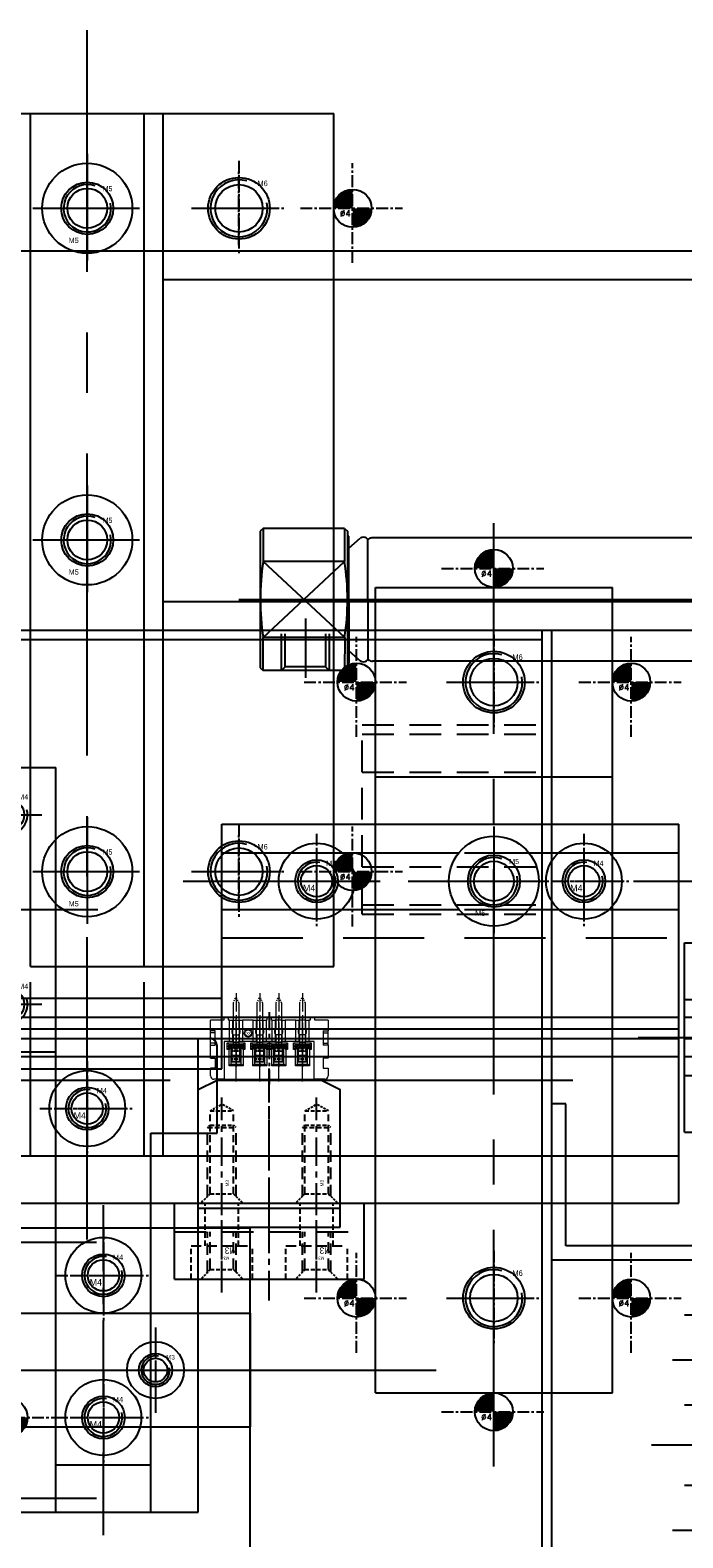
# Model space of a CAD drawing. Header units: millimetres. Extents: x -1657 to 8845, y -11980 to 3013.
# Tile 144 of 256: x 527 to 596, y 587 to 746. Entities that reach past the tile are written whole.
import ezdxf

# ---------------------------------------------------------------- set-up
doc = ezdxf.new("R2010")
doc.units = ezdxf.units.MM
for name, pattern in [('CENTER', [2, 1.25, -0.25, 0.25, -0.25]), ('DASHED', [0.75, 0.5, -0.25]), ('DASHED2', [0.375, 0.25, -0.125])]:
    doc.linetypes.add(name, pattern=pattern)
for name, color, linetype in [('01', 6, 'Continuous'), ('图层106', 160, 'Continuous'), ('图层13', 17, 'Continuous'), ('图层138', 141, 'Continuous'), ('图层167', 7, 'Continuous'), ('图层174', 24, 'Continuous'), ('图层71', 162, 'Continuous'), ('图层80', 21, 'Continuous'), ('图层81', 210, 'Continuous'), ('图层82', 193, 'Continuous'), ('图层83', 63, 'Continuous'), ('图层84', 134, 'Continuous'), ('图层85', 230, 'Continuous'), ('图层86', 101, 'Continuous'), ('图层87', 241, 'Continuous'), ('图层98', 70, 'Continuous'), ('推料气缸', 251, 'Continuous'), ('方管2', 2, 'Continuous'), ('旋转气缸', 252, 'Continuous'), ('裁切线轨', 252, 'Continuous')]:
    doc.layers.add(name, color=color, linetype=linetype)
doc.styles.add('SIMPLEX', font='SIMPLEX')

# ---------------------------------------------------------------- blocks, each defined once
blk = doc.blocks.new('5C')
at = {"color": 1, "linetype": 'CENTER'}
for p, q in [((0, 4.5), (0, -4.5)), ((-4.5, 0), (4.5, 0))]:
    blk.add_line(p, q, dxfattribs=at)
blk.add_circle((0, 0), 2.1)
at = {"color": 2, "linetype": 'Continuous'}
blk.add_arc((0, 0), 2.5, 70.7735, 12.493, dxfattribs=at)
blk.add_text('M5', height=0.54).set_placement((1.62, 1.8))
blk = doc.blocks.new('4A')
at = {"color": 1, "linetype": 'CENTER'}
for p, q in [((0, 5), (0, -5)), ((-5, 0), (5, 0))]:
    blk.add_line(p, q, dxfattribs=at)
for radius in [4, 2.25]:
    blk.add_circle((0, 0), radius)
blk.add_text('M4', height=0.697).set_placement((-1.44, -1.08))
blk = doc.blocks.new('4C')
at = {"color": 1, "linetype": 'CENTER', "ltscale": 1.3982}
for p, q in [((0, 3.5), (0, -3.5)), ((-3.5, 0), (3.5, 0))]:
    blk.add_line(p, q, dxfattribs=at)
blk.add_circle((0, 0), 1.65)
at = {"color": 2, "linetype": 'Continuous'}
blk.add_arc((0, 0), 2, 80.7475, 15.0508, dxfattribs=at)
blk.add_text('M4', height=0.558).set_placement((1.01, 1.61))
blk = doc.blocks.new('5A')
at = {"color": 1, "linetype": 'CENTER'}
for p, q in [((0, 5.75), (0, -5.75)), ((-5.75, 0), (5.75, 0))]:
    blk.add_line(p, q, dxfattribs=at)
for radius in [4.75, 2.75]:
    blk.add_circle((0, 0), radius)
blk.add_text('M5', height=0.56).set_placement((-1.97, -3.66))
blk = doc.blocks.new('A7B7')
at = {"color": 1, "lineweight": 9, "ltscale": 0.03}
for p, q in [((0, 0), (0, -6.72)), ((2.5, 0), (2.5, -6.72)), ((4.5, 0), (4.5, -6.72)), ((7, 0), (7, -6.72))]:
    blk.add_line(p, q, dxfattribs=at)
at = {"color": 1, "linetype": 'CENTER', "ltscale": 1.5196}
blk.add_line((3.5, -7.32), (3.5, 0.27), dxfattribs=at)
at = {"color": 7, "linetype": 'Continuous', "lineweight": 15}
for p, q in [((-2.7, -1.43), (-2.7, -0.6)), ((-2.2, -1.43), (-2.7, -1.43)), ((-2.35, -0.25), (-1.25, -0.25)), ((-2.2, -2.48), (-2.2, -1.43)), ((8.25, -0.25), (-1.25, -0.25)), ((-1.25, -0.25), (-1.25, -4.25)), ((8.25, -0.25), (9.35, -0.25)), ((8.25, -4.25), (8.25, -0.25)), ((9.2, -2.48), (9.2, -1.43)), ((9.2, -1.43), (9.7, -1.43)), ((9.7, -0.6), (9.7, -1.43)), ((-2.7, -3.85), (-2.7, -2.48)), ((-2.7, -2.48), (-2.2, -2.48)), ((-0.74, -1.66), (-0.54, -1.86)), ((-0.74, -3.39), (-0.74, -1.66)), ((-0.74, -1.66), (0.74, -1.66)), ((-0.54, -1.86), (-0.54, -3.59)), ((0.54, -1.86), (-0.54, -1.86)), ((-0.54, -2.76), (0.54, -2.76)), ((0.74, -1.66), (0.54, -1.86)), ((0.54, -3.59), (0.54, -1.86)), ((0.74, -1.66), (0.74, -3.39)), ((1.76, -1.66), (1.96, -1.86)), ((1.76, -3.39), (1.76, -1.66)), ((1.76, -1.66), (3.24, -1.66)), ((1.96, -1.86), (1.96, -3.59)), ((3.04, -1.86), (1.96, -1.86)), ((1.96, -2.76), (3.04, -2.76)), ((3.24, -1.66), (3.04, -1.86)), ((3.04, -3.59), (3.04, -1.86)), ((3.24, -1.66), (3.24, -3.39)), ((3.76, -1.66), (3.96, -1.86)), ((3.76, -3.39), (3.76, -1.66)), ((3.76, -1.66), (5.24, -1.66)), ((3.96, -1.86), (3.96, -3.59)), ((5.04, -1.86), (3.96, -1.86)), ((3.96, -2.76), (5.04, -2.76)), ((5.24, -1.66), (5.04, -1.86)), ((5.04, -3.59), (5.04, -1.86)), ((5.24, -1.66), (5.24, -3.39)), ((6.26, -1.66), (6.46, -1.86)), ((6.26, -3.39), (6.26, -1.66)), ((6.26, -1.66), (7.74, -1.66)), ((6.46, -1.86), (6.46, -3.59)), ((7.54, -1.86), (6.46, -1.86)), ((6.46, -2.76), (7.54, -2.76)), ((7.74, -1.66), (7.54, -1.86)), ((7.54, -3.59), (7.54, -1.86)), ((7.74, -1.66), (7.74, -3.39)), ((9.7, -2.48), (9.2, -2.48)), ((9.7, -2.48), (9.7, -3.85)), ((-2.7, -3.85), (-2.7, -4.05)), ((-2.7, -3.85), (-2.2, -3.85)), ((-2.7, -4.05), (-2.7, -5.15)), ((-2.2, -4.05), (-2.7, -4.05)), ((-2.2, -5.35), (-2.2, -3.85)), ((-1.25, -4.25), (-0.67, -4.25)), ((-0.74, -3.59), (-0.94, -3.39)), ((-0.94, -4.08), (-0.94, -3.39)), ((-0.94, -3.39), (-0.74, -3.39)), ((-0.74, -3.88), (-0.94, -4.08)), ((0.94, -4.08), (-0.94, -4.08)), ((-0.74, -3.39), (-0.54, -3.59)), ((-0.74, -3.59), (-0.74, -3.88)), ((-0.54, -3.59), (-0.74, -3.59)), ((-0.74, -3.88), (0.74, -3.88)), ((-0.67, -4.25), (-0.37, -4.25)), ((-0.67, -6.5), (-0.67, -4.25)), ((0.54, -3.21), (-0.54, -3.21)), ((-0.54, -3.88), (-0.54, -3.59)), ((-0.37, -4.25), (-0.37, -6.5)), ((0.38, -4.25), (0.68, -4.25)), ((0.38, -6.5), (0.38, -4.25)), ((0.74, -3.39), (0.54, -3.59)), ((0.54, -3.59), (0.54, -3.88)), ((0.74, -3.59), (0.54, -3.59)), ((0.68, -4.25), (1.83, -4.25)), ((0.68, -4.25), (0.68, -6.5)), ((0.74, -3.59), (0.94, -3.39)), ((0.74, -3.39), (0.94, -3.39)), ((0.74, -3.88), (0.74, -3.59)), ((0.74, -3.88), (0.94, -4.08)), ((0.94, -3.39), (0.94, -4.08)), ((1.76, -3.59), (1.56, -3.39)), ((1.56, -4.08), (1.56, -3.39)), ((1.56, -3.39), (1.76, -3.39)), ((1.76, -3.88), (1.56, -4.08)), ((3.44, -4.08), (1.56, -4.08)), ((1.76, -3.39), (1.96, -3.59)), ((1.76, -3.59), (1.76, -3.88)), ((1.96, -3.59), (1.76, -3.59)), ((1.76, -3.88), (3.24, -3.88)), ((1.83, -4.25), (2.13, -4.25)), ((1.83, -6.5), (1.83, -4.25)), ((3.04, -3.21), (1.96, -3.21)), ((1.96, -3.88), (1.96, -3.59)), ((2.13, -4.25), (2.13, -6.5)), ((2.88, -4.25), (3.18, -4.25)), ((2.88, -6.5), (2.88, -4.25)), ((3.24, -3.39), (3.04, -3.59)), ((3.04, -3.59), (3.04, -3.88)), ((3.24, -3.59), (3.04, -3.59)), ((3.18, -4.25), (3.83, -4.25)), ((3.18, -4.25), (3.18, -6.5)), ((3.24, -3.59), (3.44, -3.39)), ((3.24, -3.39), (3.44, -3.39)), ((3.24, -3.88), (3.24, -3.59)), ((3.24, -3.88), (3.44, -4.08)), ((3.44, -3.39), (3.44, -4.08)), ((3.76, -3.59), (3.56, -3.39)), ((3.56, -4.08), (3.56, -3.39)), ((3.56, -3.39), (3.76, -3.39)), ((3.76, -3.88), (3.56, -4.08)), ((5.44, -4.08), (3.56, -4.08)), ((3.76, -3.39), (3.96, -3.59)), ((3.76, -3.59), (3.76, -3.88)), ((3.96, -3.59), (3.76, -3.59)), ((3.76, -3.88), (5.24, -3.88)), ((3.83, -4.25), (4.13, -4.25)), ((3.83, -6.5), (3.83, -4.25)), ((3.96, -3.21), (5.04, -3.21)), ((3.96, -3.59), (3.96, -3.88)), ((4.13, -4.25), (4.13, -6.5)), ((4.88, -4.25), (5.18, -4.25)), ((4.88, -6.5), (4.88, -4.25)), ((5.24, -3.39), (5.04, -3.59)), ((5.04, -3.88), (5.04, -3.59)), ((5.24, -3.59), (5.04, -3.59)), ((5.18, -4.25), (6.33, -4.25)), ((5.18, -4.25), (5.18, -6.5)), ((5.24, -3.59), (5.44, -3.39)), ((5.24, -3.39), (5.44, -3.39)), ((5.24, -3.88), (5.24, -3.59)), ((5.24, -3.88), (5.44, -4.08)), ((5.44, -3.39), (5.44, -4.08)), ((6.26, -3.59), (6.06, -3.39)), ((6.06, -4.08), (6.06, -3.39)), ((6.06, -3.39), (6.26, -3.39)), ((6.26, -3.88), (6.06, -4.08)), ((7.94, -4.08), (6.06, -4.08)), ((6.26, -3.39), (6.46, -3.59)), ((6.26, -3.59), (6.26, -3.88)), ((6.46, -3.59), (6.26, -3.59)), ((6.26, -3.88), (7.74, -3.88)), ((6.33, -4.25), (6.63, -4.25)), ((6.33, -6.5), (6.33, -4.25)), ((6.46, -3.21), (7.54, -3.21)), ((6.46, -3.59), (6.46, -3.88)), ((6.63, -4.25), (6.63, -6.5)), ((7.38, -4.25), (7.68, -4.25)), ((7.38, -6.5), (7.38, -4.25)), ((7.74, -3.39), (7.54, -3.59)), ((7.54, -3.88), (7.54, -3.59)), ((7.74, -3.59), (7.54, -3.59)), ((7.68, -4.25), (8.25, -4.25)), ((7.68, -4.25), (7.68, -6.5)), ((7.74, -3.59), (7.94, -3.39)), ((7.74, -3.39), (7.94, -3.39)), ((7.74, -3.88), (7.74, -3.59)), ((7.74, -3.88), (7.94, -4.08)), ((7.94, -3.39), (7.94, -4.08)), ((9.2, -3.85), (9.2, -5.35)), ((9.7, -3.85), (9.2, -3.85)), ((9.2, -4.05), (9.7, -4.05)), ((9.7, -3.85), (9.7, -4.05)), ((9.7, -4.05), (9.7, -5.15)), ((-2.7, -5.15), (-2.7, -5.35)), ((-2.2, -5.15), (-2.7, -5.15)), ((-2.2, -5.35), (-2.7, -5.35)), ((-2.7, -6.5), (-2.7, -5.35)), ((-0.37, -4.95), (0.38, -4.95)), ((2.13, -4.95), (2.88, -4.95)), ((4.88, -4.95), (4.13, -4.95)), ((7.38, -4.95), (6.63, -4.95)), ((9.2, -5.15), (9.7, -5.15)), ((9.2, -5.35), (9.7, -5.35)), ((9.7, -5.15), (9.7, -5.35)), ((9.7, -5.35), (9.7, -6.5)), ((-2.7, -6.5), (-1.3, -6.5)), ((-1.3, -6.5), (-1.3, -6.8)), ((-0.8, -6.8), (-1.3, -6.8)), ((-0.8, -6.5), (-0.67, -6.5)), ((-0.8, -6.8), (-0.8, -6.5)), ((-0.37, -6.5), (-0.67, -6.5)), ((-0.37, -6.5), (0.38, -6.5)), ((0.68, -6.5), (0.38, -6.5)), ((0.68, -6.5), (1.83, -6.5)), ((2.13, -6.5), (1.83, -6.5)), ((2.13, -6.5), (2.88, -6.5)), ((3.18, -6.5), (2.88, -6.5)), ((3.18, -6.5), (3.25, -6.5)), ((3.25, -6.5), (3.25, -6.8)), ((3.75, -6.8), (3.25, -6.8)), ((3.75, -6.5), (3.83, -6.5)), ((3.75, -6.8), (3.75, -6.5)), ((4.13, -6.5), (3.83, -6.5)), ((4.88, -6.5), (4.13, -6.5)), ((5.18, -6.5), (4.88, -6.5)), ((5.18, -6.5), (6.33, -6.5)), ((6.63, -6.5), (6.33, -6.5)), ((7.38, -6.5), (6.63, -6.5)), ((7.68, -6.5), (7.38, -6.5)), ((7.68, -6.5), (7.8, -6.5)), ((7.8, -6.5), (7.8, -6.8)), ((8.3, -6.8), (7.8, -6.8)), ((8.3, -6.8), (8.3, -6.5)), ((8.3, -6.5), (9.7, -6.5))]:
    blk.add_line(p, q, dxfattribs=at)
at = {"color": 1, "linetype": 'CENTER', "lineweight": 15, "ltscale": 0.34336}
for p, q in [((-0.86, -3.74), (0.86, -3.74)), ((1.64, -3.74), (3.36, -3.74)), ((3.64, -3.74), (5.36, -3.74)), ((6.14, -3.74), (7.86, -3.74))]:
    blk.add_line(p, q, dxfattribs=at)
at = {"color": 7, "linetype": 'Continuous'}
blk.add_circle((5.73, -5.11), 0.388, dxfattribs=at)
at = {"color": 7, "linetype": 'Continuous', "lineweight": 15}
for centre, start, end in [((-2.35, -0.6), 90, 180), ((9.35, -0.6), 0, 90)]:
    blk.add_arc(centre, 0.35, start, end, dxfattribs=at)
at = {"color": 7, "linetype": 'Continuous', "insert": (5.46, -4.9), "char_height": 0.33, "width": 1.0371, "attachment_point": 1}
blk.add_mtext('xx', dxfattribs=at)
blk = doc.blocks.new('19184')
at = {"layer": '01', "linetype": 'DASHED2', "lineweight": 9, "ltscale": 0.5}
for p, q in [((0.35, 6.71), (0.15, 6.21)), ((0.35, 6.71), (0.55, 6.71)), ((0.75, 6.21), (0.55, 6.71)), ((2.85, 6.71), (2.65, 6.21)), ((2.85, 6.71), (3.05, 6.71)), ((3.25, 6.21), (3.05, 6.71)), ((4.85, 6.71), (4.65, 6.21)), ((4.85, 6.71), (5.05, 6.71)), ((5.25, 6.21), (5.05, 6.71)), ((7.35, 6.71), (7.15, 6.21)), ((7.35, 6.71), (7.55, 6.71)), ((7.75, 6.21), (7.55, 6.71))]:
    blk.add_line(p, q, dxfattribs=at)
at = {"layer": '01', "color": 1, "linetype": 'CENTER', "lineweight": 9, "ltscale": 1.555632}
for p, q in [((0.45, 7.24), (0.45, -0.54)), ((2.95, 7.24), (2.95, -0.54)), ((4.95, 7.24), (4.95, -0.54)), ((7.45, 7.24), (7.45, -0.54))]:
    blk.add_line(p, q, dxfattribs=at)
at = {"layer": '01', "linetype": 'Continuous', "lineweight": 15}
for p, q in [((0.15, 6.21), (0.15, 3.49)), ((0.75, 6.21), (0.75, 3.49)), ((2.65, 6.21), (2.65, 3.49)), ((3.25, 6.21), (3.25, 3.49)), ((4.65, 6.21), (4.65, 3.49)), ((5.25, 6.21), (5.25, 3.49)), ((7.15, 6.21), (7.15, 3.49)), ((7.75, 6.21), (7.75, 3.49)), ((0.15, 2.82), (0.15, 1.5)), ((0.75, 2.82), (0.75, 1.5)), ((2.65, 2.82), (2.65, 1.5)), ((3.25, 2.82), (3.25, 1.5)), ((4.65, 2.82), (4.65, 1.5)), ((5.25, 2.82), (5.25, 1.5)), ((7.15, 2.82), (7.15, 1.5)), ((7.75, 2.82), (7.75, 1.5))]:
    blk.add_line(p, q, dxfattribs=at)
at = {"layer": '01', "color": 1, "linetype": 'CENTER', "ltscale": 0.35728}
for p, q in [((-0.44, 1.63), (1.35, 1.63)), ((2.06, 1.63), (3.85, 1.63)), ((4.06, 1.63), (5.85, 1.63)), ((6.56, 1.63), (8.35, 1.63))]:
    blk.add_line(p, q, dxfattribs=at)
at = {"layer": '01', "ltscale": 0.075}
for p, q in [((-0.32, 1.75), (-0.32, 1.5)), ((-0.32, 1.75), (1.22, 1.75)), ((-0.27, 1.75), (-0.27, 1.5)), ((1.17, 1.75), (1.17, 1.5)), ((1.22, 1.75), (1.22, 1.5)), ((2.18, 1.75), (2.18, 1.5)), ((2.18, 1.75), (3.72, 1.75)), ((2.23, 1.75), (2.23, 1.5)), ((3.67, 1.75), (3.67, 1.5)), ((3.72, 1.75), (3.72, 1.5)), ((4.18, 1.75), (4.18, 1.5)), ((4.18, 1.75), (5.72, 1.75)), ((4.23, 1.75), (4.23, 1.5)), ((5.67, 1.75), (5.67, 1.5)), ((5.72, 1.75), (5.72, 1.5)), ((6.68, 1.75), (6.68, 1.5)), ((6.68, 1.75), (8.22, 1.75)), ((6.73, 1.75), (6.73, 1.5)), ((8.17, 1.75), (8.17, 1.5)), ((8.22, 1.75), (8.22, 1.5)), ((-0.32, 1.5), (1.22, 1.5)), ((2.18, 1.5), (3.72, 1.5)), ((4.18, 1.5), (5.72, 1.5)), ((6.68, 1.5), (8.22, 1.5))]:
    blk.add_line(p, q, dxfattribs=at)
at = {"layer": '01'}
for p, q in [((0.75, 2.04), (0.15, 2.04)), ((3.25, 2.04), (2.65, 2.04)), ((5.25, 2.04), (4.65, 2.04)), ((7.75, 2.04), (7.15, 2.04))]:
    blk.add_line(p, q, dxfattribs=at)
at = {"layer": '01', "ltscale": 0.625}
for p, q in [((0, 0), (0, 1.5)), ((0.9, 0), (0, 0)), ((0.9, 0), (0.9, 1.5)), ((2.5, 0), (2.5, 1.5)), ((3.4, 0), (2.5, 0)), ((3.4, 0), (3.4, 1.5)), ((4.5, 0), (4.5, 1.5)), ((5.4, 0), (4.5, 0)), ((5.4, 0), (5.4, 1.5)), ((7, 0), (7, 1.5)), ((7.9, 0), (7, 0)), ((7.9, 0), (7.9, 1.5))]:
    blk.add_line(p, q, dxfattribs=at)
at = {"layer": '01', "color": 4, "linetype": 'DASHED', "ltscale": 0.3}
for p, q in [((0.9, 1.36), (0, 1.36)), ((0.9, 1.11), (0, 1.11)), ((0.9, 0.25), (0, 0.25)), ((3.4, 1.36), (2.5, 1.36)), ((3.4, 1.11), (2.5, 1.11)), ((3.4, 0.25), (2.5, 0.25)), ((5.4, 1.36), (4.5, 1.36)), ((5.4, 1.11), (4.5, 1.11)), ((5.4, 0.25), (4.5, 0.25)), ((7.9, 1.36), (7, 1.36)), ((7.9, 1.11), (7, 1.11)), ((7.9, 0.25), (7, 0.25))]:
    blk.add_line(p, q, dxfattribs=at)
at = {"layer": '01', "linetype": 'Continuous', "lineweight": 15}
for centre, radius, start, end in [((0.15, 3.16), 0.15, 131.8103, 228.1897), ((-0.15, 3.49), 0.3, 311.8103, 0), ((1.05, 3.49), 0.3, 180, 228.1897), ((0.75, 3.16), 0.15, 311.8103, 48.1897), ((2.65, 3.16), 0.15, 131.8103, 228.1897), ((2.35, 3.49), 0.3, 311.8103, 0), ((3.55, 3.49), 0.3, 180, 228.1897), ((3.25, 3.16), 0.15, 311.8103, 48.1897), ((4.65, 3.16), 0.15, 131.8103, 228.1897), ((4.35, 3.49), 0.3, 311.8103, 0), ((5.55, 3.49), 0.3, 180, 228.1897), ((5.25, 3.16), 0.15, 311.8103, 48.1897), ((7.15, 3.16), 0.15, 131.8103, 228.1897), ((6.85, 3.49), 0.3, 311.8103, 0), ((8.05, 3.49), 0.3, 180, 228.1897), ((7.75, 3.16), 0.15, 311.8103, 48.1897), ((-0.15, 2.82), 0.3, 0, 48.1897), ((1.05, 2.82), 0.3, 131.8103, 180), ((2.35, 2.82), 0.3, 0, 48.1897), ((3.55, 2.82), 0.3, 131.8103, 180), ((4.35, 2.82), 0.3, 0, 48.1897), ((5.55, 2.82), 0.3, 131.8103, 180), ((6.85, 2.82), 0.3, 0, 48.1897), ((8.05, 2.82), 0.3, 131.8103, 180)]:
    blk.add_arc(centre, radius, start, end, dxfattribs=at)
blk = doc.blocks.new('193E5')
at = {"layer": '图层84', "color": 1, "linetype": 'CENTER', "ltscale": 2.55}
blk.add_line((-1.24, -2.26), (-1.24, 5.22), dxfattribs=at)
at = {"layer": '图层84', "color": 4, "linetype": 'DASHED', "ltscale": 2.420833}
for p, q in [((-2.74, -0.26), (-2.74, 4)), ((0.26, -0.26), (0.26, 4))]:
    blk.add_line(p, q, dxfattribs=at)
at = {"layer": '图层84', "color": 4, "linetype": 'DASHED', "ltscale": 2.333333}
for p, q in [((-2.47, 0), (-2.47, 4)), ((0, 0), (0, 4))]:
    blk.add_line(p, q, dxfattribs=at)
at = {"layer": '图层84', "color": 4, "linetype": 'DASHED', "ltscale": 0.471405}
for p, q in [((-2.47, 0), (-3.47, -1)), ((0, 0), (1, -1))]:
    blk.add_line(p, q, dxfattribs=at)
at = {"layer": '图层84', "color": 4, "linetype": 'DASHED', "ltscale": 0.825}
blk.add_line((-2.47, 0), (0, 0), dxfattribs=at)
at = {"layer": '图层84'}
blk.add_text('M3', height=0.326, rotation=180, dxfattribs=at).set_placement((-0.43, 1.37))
blk = doc.blocks.new('193D0')
at = {"layer": '图层84', "color": 1, "linetype": 'CENTER', "ltscale": 2.329099}
blk.add_line((3.25, -4.91), (3.25, 6.12), dxfattribs=at)
at = {"layer": '图层84', "color": 4, "linetype": 'DASHED', "ltscale": 1.125}
for p, q in [((1.5, 0), (1.5, 4.5)), ((5, 0), (5, 4.5))]:
    blk.add_line(p, q, dxfattribs=at)
at = {"layer": '图层84', "color": 4, "linetype": 'DASHED', "ltscale": 2.166667}
blk.add_line((0, 0), (6.5, 0), dxfattribs=at)
at = {"layer": '图层84', "color": 4, "linetype": 'DASHED', "ltscale": 1.166667}
for p, q in [((0, -3.5), (0, 0)), ((6.5, -3.5), (6.5, 0))]:
    blk.add_line(p, q, dxfattribs=at)
at = {"layer": '图层84', "linetype": 'DASHED', "ltscale": 3}
blk.add_text('M3', height=0.686, rotation=180, dxfattribs=at).set_placement((4.83, -0.15))
blk = doc.blocks.new('3F')
at = {"color": 4, "linetype": 'DASHED', "ltscale": 0.471405}
for p, q in [((1, 1.24), (0, 2.24)), ((1, -1.24), (0, -2.24))]:
    blk.add_line(p, q, dxfattribs=at)
at = {"color": 1, "linetype": 'CENTER', "ltscale": 2.408031}
blk.add_line((-0.87, 0), (11.17, 0), dxfattribs=at)
at = {"color": 4, "linetype": 'DASHED', "ltscale": 2.420833}
for p, q in [((0.74, 1.5), (8, 1.5)), ((0.74, -1.5), (8, -1.5))]:
    blk.add_line(p, q, dxfattribs=at)
at = {"color": 4, "linetype": 'DASHED', "ltscale": 1.458333}
for p, q in [((1, 1.24), (9.75, 1.24)), ((1, -1.24), (9.75, -1.24))]:
    blk.add_line(p, q, dxfattribs=at)
at = {"color": 4, "linetype": 'DASHED', "ltscale": 0.825}
for p, q in [((1, 1.24), (1, -1.24)), ((8.26, 1.24), (8.26, -1.24)), ((9.75, 1.24), (9.75, -1.24))]:
    blk.add_line(p, q, dxfattribs=at)
at = {"color": 4, "linetype": 'DASHED', "ltscale": 0.123744}
for p, q in [((8, 1.5), (8.26, 1.24)), ((8, -1.5), (8.26, -1.24))]:
    blk.add_line(p, q, dxfattribs=at)
at = {"color": 4, "linetype": 'DASHED'}
blk.add_line((8, 1.5), (8, -1.5), dxfattribs=at)
at = {"color": 4, "linetype": 'DASHED', "ltscale": 0.476314}
for p in [(9.75, 1.24), (9.75, -1.24)]:
    blk.add_line(p, (10.46, 0), dxfattribs=at)
at = {"linetype": 'DASHED'}
blk.add_text('M3', height=0.346, dxfattribs=at).set_placement((1.79, -0.74))
blk = doc.blocks.new('3C')
at = {"color": 1, "linetype": 'CENTER'}
for p, q in [((0, 4.5), (0, -4.5)), ((-4.5, 0), (4.5, 0))]:
    blk.add_line(p, q, dxfattribs=at)
blk.add_circle((0, 0), 1.25)
at = {"color": 2, "linetype": 'Continuous'}
blk.add_arc((0, 0), 1.5, 77.2897, 8.5828, dxfattribs=at)
blk.add_text('M3', height=0.484).set_placement((1.11, 1.12))
blk = doc.blocks.new('1B1EE')
at = {"layer": '旋转气缸', "color": 1, "linetype": 'CENTER', "ltscale": 14.152}
blk.add_line((-47.88, 32.48), (22.88, 32.48), dxfattribs=at)
blk = doc.blocks.new('1B29F')
at = {"layer": '图层98', "color": 1, "linetype": 'CENTER', "ltscale": 3.2}
blk.add_line((-1.65, 2.38), (-1.65, -8.41), dxfattribs=at)
at = {"layer": '图层98', "color": 4, "linetype": 'DASHED', "ltscale": 0.471405}
for p, q in [((-3.3, 0), (-4.3, 1)), ((0, 0), (1, 1))]:
    blk.add_line(p, q, dxfattribs=at)
at = {"layer": '图层98', "color": 4, "linetype": 'DASHED', "ltscale": 3.783333}
for p, q in [((-3.65, 0.35), (-3.65, -6.86)), ((0.35, 0.35), (0.35, -6.86))]:
    blk.add_line(p, q, dxfattribs=at)
at = {"layer": '图层98', "color": 4, "linetype": 'DASHED', "ltscale": 1.1}
blk.add_line((0, 0), (-3.3, 0), dxfattribs=at)
at = {"layer": '图层98', "color": 4, "linetype": 'DASHED', "ltscale": 3.666667}
for p, q in [((-3.3, 0), (-3.3, -6.86)), ((0, 0), (0, -6.86))]:
    blk.add_line(p, q, dxfattribs=at)
at = {"layer": '图层98'}
blk.add_text('M4', height=0.814, dxfattribs=at).set_placement((-2.61, -3.02))
blk = doc.blocks.new('4E')
at = {"color": 1, "linetype": 'CENTER', "ltscale": 0.96}
for p, q in [((0, -2.4), (0, 2.4)), ((-2.4, 0), (2.4, 0))]:
    blk.add_line(p, q, dxfattribs=at)
at = {"color": 4, "linetype": 'DASHED', "ltscale": 3.454}
blk.add_circle((0, 0), 1.65, dxfattribs=at)
at = {"color": 4, "linetype": 'DASHED', "ltscale": 2.093333}
blk.add_arc((0, 0), 2, 90, 0, dxfattribs=at)
at = {"ltscale": 0.5}
blk.add_text('M4', height=0.873, dxfattribs=at).set_placement((1.51, 1.24))
blk = doc.blocks.new('1B178')
at = {"layer": '图层98', "color": 1, "linetype": 'CENTER', "ltscale": 3.2}
blk.add_line((2, -2.03), (2, 12.9), dxfattribs=at)
at = {"layer": '图层98', "color": 4, "linetype": 'DASHED', "ltscale": 3.783333}
for p, q in [((0, 0), (0, 11.35)), ((4, 0), (4, 11.35))]:
    blk.add_line(p, q, dxfattribs=at)
at = {"layer": '图层98', "color": 4, "linetype": 'DASHED', "ltscale": 3.666667}
for p, q in [((0.35, 0.35), (0.35, 11.35)), ((3.65, 0.35), (3.65, 11.35))]:
    blk.add_line(p, q, dxfattribs=at)
at = {"layer": '图层98', "color": 4, "linetype": 'DASHED', "ltscale": 0.471405}
for p, q in [((0.35, 0.35), (-0.65, -0.65)), ((3.65, 0.35), (4.65, -0.65))]:
    blk.add_line(p, q, dxfattribs=at)
at = {"layer": '图层98', "color": 4, "linetype": 'DASHED', "ltscale": 1.1}
blk.add_line((0.35, 0.35), (3.65, 0.35), dxfattribs=at)
at = {"layer": '图层98'}
blk.add_text('M4', height=0.814, rotation=180, dxfattribs=at).set_placement((2.96, 3.37))
blk = doc.blocks.new('1B3B0')
at = {"layer": '图层98', "ltscale": 1.375}
for p, q in [((0, 7.86), (20, 7.86)), ((0, -12.14), (0, 7.86)), ((20, -12.14), (20, 7.86)), ((0, 0), (20, 0)), ((0, -2.24), (20, -2.24)), ((0, -4.14), (20, -4.14)), ((0, -12.14), (20, -12.14))]:
    blk.add_line(p, q, dxfattribs=at)
at = {"layer": '图层98', "color": 4, "linetype": 'DASHED', "ltscale": 6.666667}
for p, q in [((0, 1.86), (20, 1.86)), ((0, -6.14), (20, -6.14))]:
    blk.add_line(p, q, dxfattribs=at)
at = {"layer": '图层98', "color": 1, "linetype": 'CENTER', "ltscale": 4.64}
blk.add_line((-1.6, -2.14), (21.6, -2.14), dxfattribs=at)
at = {"layer": '图层98', "ltscale": 1.375}
for name, p in [('1B178', (3, -3.49)), ('1B29F', (10.15, 6.86)), ('1B29F', (11.65, 6.86)), ('1B178', (13, -3.49))]:
    blk.add_blockref(name, p, dxfattribs=at)
at = {"layer": '图层98', "ltscale": 2}
blk.add_blockref('4E', (10, -2.14), dxfattribs=at)
blk = doc.blocks.new('1E880')
at = {"layer": '图层106', "color": 4, "linetype": 'DASHED', "ltscale": 3.166667}
for p, q in [((-5.5, 7.5), (0, 7.5)), ((0, 7.5), (0, -2)), ((0, 5.5), (14.5, 5.5)), ((0, 0), (14.5, 0)), ((-5.5, -2), (0, -2))]:
    blk.add_line(p, q, dxfattribs=at)
at = {"layer": '图层106', "color": 1, "linetype": 'CENTER', "ltscale": 3.238837}
blk.add_line((-6.76, 2.75), (16.11, 2.75), dxfattribs=at)
at = {"layer": '图层106', "ltscale": 3}
blk.add_text('M5', height=0.93, rotation=90, dxfattribs=at).set_placement((-1.25, 0.54))
blk = doc.blocks.new('1E888')
at = {"layer": '图层106', "color": 4, "linetype": 'DASHED', "ltscale": 3.166667}
for p, q in [((-5.5, 7.5), (0, 7.5)), ((0, 7.5), (0, -2)), ((0, 5.5), (14.5, 5.5)), ((0, 0), (14.5, 0)), ((-5.5, -2), (0, -2))]:
    blk.add_line(p, q, dxfattribs=at)
at = {"layer": '图层106', "color": 1, "linetype": 'CENTER', "ltscale": 3.238837}
blk.add_line((-6.76, 2.75), (16.11, 2.75), dxfattribs=at)
at = {"layer": '图层106', "ltscale": 3}
blk.add_text('M5', height=0.93, rotation=90, dxfattribs=at).set_placement((-1.25, 0.54))
blk = doc.blocks.new('21738')
at = {"layer": '推料气缸'}
for p, q in [((116.99, 16.2), (116.99, 22.48)), ((11.11, 20.7), (109.89, 20.7)), ((112.4, 14.2), (112.4, 20.9)), ((112.4, 20.9), (112.55, 20.9)), ((112.85, 21.7), (112.55, 21.4)), ((112.55, 14.2), (112.55, 21.4)), ((112.84, 18.2), (112.85, 21.7)), ((112.85, 21.7), (121.45, 21.7)), ((114.49, 21.7), (114.87, 21.32)), ((114.49, 17.83), (114.49, 21.7)), ((114.86, 17.83), (114.87, 21.32)), ((114.87, 21.32), (119.12, 21.32)), ((119.12, 21.32), (119.11, 17.83)), ((119.49, 21.7), (119.12, 21.32)), ((119.49, 21.7), (119.49, 17.83)), ((121.45, 21.7), (121.45, 18.2)), ((121.75, 21.4), (121.45, 21.7)), ((121.75, 7), (121.75, 21.4)), ((110.54, 20.66), (110.38, 20.53)), ((110.38, 20.53), (110.39, 7.87)), ((112.4, 19.62), (111.19, 20.66)), ((112.84, 18.2), (121.45, 10.2)), ((112.84, 18.2), (121.45, 18.2)), ((121.45, 18.2), (112.85, 10.2)), ((-33.13, 14.22), (124, 14.22)), ((112.4, 14.21), (112.4, 7.51)), ((112.55, 7), (112.55, 14.2)), ((112.85, 10.2), (121.45, 10.2)), ((112.85, 6.7), (112.85, 10.2)), ((121.45, 6.7), (121.45, 10.2)), ((112.4, 8.78), (111.19, 7.74)), ((11.03, 7.7), (109.97, 7.7)), ((110.54, 7.74), (110.39, 7.87)), ((112.4, 7.51), (112.55, 7.51)), ((112.85, 6.7), (112.55, 7)), ((112.85, 6.7), (121.45, 6.7)), ((121.45, 6.7), (121.75, 7))]:
    blk.add_line(p, q, dxfattribs=at)
for centre, radius, start, end in [((109.89, 19.9), 0.8, 51.8201, 90), ((110.86, 20.28), 0.5, 49.5908, 130), ((139.39, 14.22), 26.84, 171.4728, 188.6153), ((94.63, 14.2), 27.11, 351.5164, 8.4836), ((109.97, 8.3), 0.6, 270, 313.7697), ((110.86, 8.12), 0.5, 230, 310.4092)]:
    blk.add_arc(centre, radius, start, end, dxfattribs=at)
blk = doc.blocks.new('6C')
at = {"color": 1, "linetype": 'CENTER'}
for p, q in [((0, 5), (0, -5)), ((-5, 0), (5, 0))]:
    blk.add_line(p, q, dxfattribs=at)
blk.add_circle((0, 0), 2.5)
at = {"color": 2, "linetype": 'Continuous'}
blk.add_arc((0, 0), 3, 73.9359, 10.9553, dxfattribs=at)
blk.add_text('M6', height=0.586).set_placement((1.96, 2.34))
blk = doc.blocks.new('2A531')
at = {"layer": '方管2', "ltscale": 2.125}
for p, q in [((0, 3), (840, 3)), ((0, -37), (840, -37))]:
    blk.add_line(p, q, dxfattribs=at)
at = {"layer": '方管2', "color": 4, "linetype": 'DASHED', "ltscale": 280}
for p, q in [((0, 0), (840, 0)), ((0, -34), (840, -34))]:
    blk.add_line(p, q, dxfattribs=at)
blk = doc.blocks.new('2BE04')
at = {"layer": '图层138', "lineweight": -3, "ltscale": 1.125}
for p, q in [((0, 0), (250, 0)), ((249, -200), (249, 0)), ((250, -200), (250, 0)), ((1, -1), (249, -1)), ((251.5, -50), (250, -50)), ((251.5, -65), (251.5, -50)), ((275, -65), (251.5, -65)), ((273.5, -66.5), (250, -66.5))]:
    blk.add_line(p, q, dxfattribs=at)
at = {"layer": '图层138', "color": 4, "linetype": 'DASHED', "lineweight": -3, "ltscale": 6.666667}
for p, q in [((230, -30), (230, -10)), ((230, -10), (250, -10)), ((230, -11), (250, -11)), ((230, -15), (250, -15)), ((230, -25), (250, -25)), ((230, -29), (250, -29)), ((230, -30), (250, -30))]:
    blk.add_line(p, q, dxfattribs=at)
blk = doc.blocks.new('4w')
at = {"color": 1, "linetype": 'CENTER'}
for p, q in [((0, -5.77), (0, 4.77)), ((-5.52, 0), (5.27, 0))]:
    blk.add_line(p, q, dxfattribs=at)
at = {"const_width": 2}
for points in [[(0, 1, 0.414214), (-1, 0, 1)], [(0, -1, 0.414214), (1, 0, 1)]]:
    blk.add_lwpolyline(points, format="xyb", dxfattribs=at)
blk.add_circle((0, 0), 2)
at = {"style": 'SIMPLEX'}
blk.add_text('%%c4', height=0.667, dxfattribs=at).set_placement((-1.34, -0.88))
blk = doc.blocks.new('631E6')
at = {"layer": '裁切线轨', "ltscale": 1.55}
for p, q in [((0, 0), (95, 0)), ((95, 0), (95, -12)), ((0, -12), (95, -12))]:
    blk.add_line(p, q, dxfattribs=at)
at = {"layer": '裁切线轨', "color": 1, "linetype": 'CENTER', "ltscale": 1.6704}
for p, q in [((85, -1.82), (85, -10.18)), ((80.82, -6), (89.18, -6))]:
    blk.add_line(p, q, dxfattribs=at)
at = {"layer": '裁切线轨', "color": 1, "linetype": 'CENTER', "ltscale": 22.04}
blk.add_line((-7.6, -6), (102.6, -6), dxfattribs=at)
at = {"layer": '裁切线轨', "ltscale": 1.55}
for radius in [3, 1.75]:
    blk.add_circle((85, -6), radius, dxfattribs=at)

msp = doc.modelspace()

# ---------------------------------------------------------------- linework, layer by layer
at = {"layer": '图层106', "color": 1, "linetype": 'CENTER', "ltscale": 5.3824}
msp.add_line((593.0538, 596.4368), (619.9658, 596.4368), dxfattribs=at)
at = {"layer": '图层13', "ltscale": 1.375}
for p, q in [((547.7098, 643.5768), (547.7098, 661.9368)), ((547.7098, 661.9368), (595.9098, 661.9368)), ((595.9098, 626.9368), (595.9098, 661.9368)), ((547.7098, 658.9368), (572.7271, 658.9368)), ((580.0925, 658.9368), (595.9098, 658.9368)), ((547.7098, 652.9368), (572.7271, 652.9368)), ((580.0925, 652.9368), (595.9098, 652.9368)), ((525.2098, 643.5768), (547.7098, 643.5768)), ((258.9098, 641.5768), (595.9098, 641.5768)), ((258.9098, 640.3368), (595.9098, 640.3368)), ((258.9098, 639.3368), (595.9098, 639.3368)), ((258.9098, 637.4368), (595.9098, 637.4368)), ((258.9098, 626.9368), (595.9098, 626.9368))]:
    msp.add_line(p, q, dxfattribs=at)
at = {"layer": '图层13', "color": 1, "linetype": 'CENTER', "ltscale": 11.8784}
msp.add_line((543.6138, 655.9368), (600.0058, 655.9368), dxfattribs=at)
at = {"layer": '图层174', "ltscale": 1.125}
for p, q in [((475.2098, 667.9368), (530.2098, 667.9368)), ((530.2098, 637.9368), (530.2098, 667.9368)), ((475.2098, 637.9368), (530.2098, 637.9368))]:
    msp.add_line(p, q, dxfattribs=at)
at = {"layer": '图层174', "color": 1, "linetype": 'CENTER'}
for p, q in [((522.5098, 662.9368), (527.9098, 662.9368)), ((522.5098, 642.9368), (527.9098, 642.9368))]:
    msp.add_line(p, q, dxfattribs=at)
at = {"layer": '图层174', "color": 1, "linetype": 'CENTER', "ltscale": 12.76}
msp.add_line((470.8098, 652.9368), (534.6098, 652.9368), dxfattribs=at)
at = {"layer": '图层71', "color": 1, "linetype": 'CENTER', "ltscale": 25.52}
msp.add_line((533.5098, 618.1368), (533.5098, 745.7368), dxfattribs=at)
at = {"layer": '图层71', "ltscale": 2.125}
for p, q in [((411.5098, 736.9368), (541.5098, 736.9368)), ((541.5098, 626.9368), (541.5098, 736.9368)), ((411.5098, 626.9368), (541.5098, 626.9368))]:
    msp.add_line(p, q, dxfattribs=at)
at = {"layer": '图层71', "color": 4, "linetype": 'DASHED', "ltscale": 36.666667}
for p, q in [((527.5098, 626.9368), (527.5098, 736.9368)), ((539.5098, 626.9368), (539.5098, 736.9368))]:
    msp.add_line(p, q, dxfattribs=at)
at = {"layer": '图层80', "ltscale": 2.5}
for p, q in [((527.5098, 646.9368), (527.5098, 736.9368)), ((527.5098, 736.9368), (559.5098, 736.9368)), ((539.5098, 646.9368), (539.5098, 736.9368)), ((559.5098, 646.9368), (559.5098, 736.9368)), ((527.5098, 646.9368), (559.5098, 646.9368))]:
    msp.add_line(p, q, dxfattribs=at)
at = {"layer": '图层80', "color": 1, "linetype": 'CENTER'}
for p, q in [((549.5098, 723.0368), (549.5098, 730.8368)), ((545.6098, 726.9368), (553.4098, 726.9368)), ((549.5098, 653.0368), (549.5098, 660.8368)), ((545.6098, 656.9368), (553.4098, 656.9368))]:
    msp.add_line(p, q, dxfattribs=at)
at = {"layer": '图层80', "ltscale": 2.5}
for centre in [(549.5098, 726.9368), (549.5098, 656.9368)]:
    msp.add_circle(centre, 3.25, dxfattribs=at)
at = {"layer": '图层81', "color": 1, "linetype": 'CENTER', "ltscale": 19.024}
msp.add_line((576.4098, 595.3768), (576.4098, 693.4968), dxfattribs=at)
at = {"layer": '图层81', "ltscale": 1.625}
for p, q in [((563.9098, 601.9368), (563.9098, 686.9368)), ((563.9098, 686.9368), (588.9098, 686.9368)), ((588.9098, 601.9368), (588.9098, 686.9368)), ((563.9098, 666.9368), (588.9098, 666.9368)), ((563.9098, 661.9368), (588.9098, 661.9368)), ((563.9098, 626.9368), (588.9098, 626.9368)), ((563.9098, 621.9368), (588.9098, 621.9368)), ((563.9098, 601.9368), (588.9098, 601.9368))]:
    msp.add_line(p, q, dxfattribs=at)
at = {"layer": '图层81', "color": 1, "linetype": 'CENTER'}
for p, q in [((576.4098, 673.0368), (576.4098, 680.8368)), ((572.5098, 676.9368), (580.3098, 676.9368)), ((576.4098, 608.0368), (576.4098, 615.8368)), ((572.5098, 611.9368), (580.3098, 611.9368))]:
    msp.add_line(p, q, dxfattribs=at)
at = {"layer": '图层81', "ltscale": 1.625}
for centre in [(576.4098, 676.9368), (576.4098, 611.9368)]:
    msp.add_circle(centre, 3.25, dxfattribs=at)
at = {"layer": '图层82', "ltscale": 1.625}
for p, q in [((547.7098, 636.1368), (547.7098, 661.9368)), ((547.7098, 661.9368), (595.9098, 661.9368)), ((595.9098, 621.9368), (595.9098, 661.9368)), ((327.7098, 636.1368), (547.7098, 636.1368)), ((269.4098, 621.9368), (595.9098, 621.9368))]:
    msp.add_line(p, q, dxfattribs=at)
at = {"layer": '图层82', "color": 4, "linetype": 'DASHED', "ltscale": 17.066667}
for p, q in [((547.7098, 658.9368), (595.9098, 658.9368)), ((547.7098, 652.9368), (595.9098, 652.9368)), ((547.7098, 649.9368), (595.9098, 649.9368))]:
    msp.add_line(p, q, dxfattribs=at)
at = {"layer": '图层82', "color": 1, "linetype": 'CENTER', "ltscale": 11.8784}
msp.add_line((543.6138, 655.9368), (600.0058, 655.9368), dxfattribs=at)
at = {"layer": '图层82', "color": 4, "linetype": 'DASHED', "ltscale": 56.666667}
msp.add_line((258.9098, 634.9368), (595.9098, 634.9368), dxfattribs=at)
at = {"layer": '图层82', "color": 4, "linetype": 'DASHED', "ltscale": 4.333333}
for p, q in [((545.2098, 621.9368), (545.2098, 634.9368)), ((560.2098, 621.9368), (560.2098, 634.9368))]:
    msp.add_line(p, q, dxfattribs=at)
at = {"layer": '图层82', "color": 1, "linetype": 'CENTER', "ltscale": 3.016}
msp.add_line((552.7098, 620.8968), (552.7098, 635.9768), dxfattribs=at)
at = {"layer": '图层83', "ltscale": 1.625}
for p, q in [((545.2098, 633.9368), (547.2098, 634.9368)), ((547.2098, 634.9368), (558.2098, 634.9368)), ((558.2098, 634.9368), (560.2098, 633.9368)), ((545.2098, 619.4368), (545.2098, 633.9368)), ((560.2098, 619.4368), (560.2098, 633.9368)), ((545.2098, 621.4368), (560.2098, 621.4368)), ((545.2098, 619.4368), (560.2098, 619.4368))]:
    msp.add_line(p, q, dxfattribs=at)
at = {"layer": '图层83', "color": 1, "linetype": 'CENTER', "ltscale": 3.596}
msp.add_line((552.7098, 618.1968), (552.7098, 636.1768), dxfattribs=at)
at = {"layer": '图层84', "color": 1, "linetype": 'CENTER', "ltscale": 2.497434}
msp.add_line((552.7098, 611.6933), (552.7098, 624.1804), dxfattribs=at)
at = {"layer": '图层84', "ltscale": 1.625}
for p, q in [((542.7098, 621.9368), (562.7098, 621.9368)), ((542.7098, 613.9368), (542.7098, 621.9368)), ((562.7098, 613.9368), (562.7098, 621.9368)), ((542.7098, 613.9368), (562.7098, 613.9368))]:
    msp.add_line(p, q, dxfattribs=at)
at = {"layer": '图层84', "color": 4, "linetype": 'DASHED', "ltscale": 6.666667}
msp.add_line((542.7098, 618.9368), (562.7098, 618.9368), dxfattribs=at)
at = {"layer": '图层85', "ltscale": 1.625}
for p, q in [((530.2098, 639.3368), (546.4098, 639.3368)), ((530.2098, 594.3368), (530.2098, 639.3368)), ((545.2098, 629.3368), (545.2098, 639.3368)), ((547.2098, 629.3368), (547.2098, 638.5368)), ((540.2098, 629.3368), (547.2098, 629.3368)), ((540.2098, 594.3368), (540.2098, 629.3368)), ((530.2098, 594.3368), (540.2098, 594.3368))]:
    msp.add_line(p, q, dxfattribs=at)
at = {"layer": '图层85', "color": 4, "linetype": 'DASHED', "ltscale": 3.333333}
msp.add_line((530.2098, 619.3368), (540.2098, 619.3368), dxfattribs=at)
at = {"layer": '图层85', "ltscale": 1.625}
msp.add_arc((546.4098, 638.5368), 0.8, 0, 90, dxfattribs=at)
at = {"layer": '图层86', "color": 1, "linetype": 'CENTER', "ltscale": 6.96}
msp.add_line((535.2098, 586.9368), (535.2098, 621.7368), dxfattribs=at)
at = {"layer": '图层86', "ltscale": 1.625}
for p, q in [((287.7098, 619.3368), (545.2098, 619.3368)), ((530.2098, 589.3368), (530.2098, 619.3368)), ((540.2098, 589.3368), (540.2098, 619.3368)), ((545.2098, 589.3368), (545.2098, 619.3368)), ((287.7098, 589.3368), (545.2098, 589.3368))]:
    msp.add_line(p, q, dxfattribs=at)
at = {"layer": '图层86', "color": 4, "linetype": 'DASHED', "ltscale": 42.916667}
for p, q in [((287.7098, 617.8368), (545.2098, 617.8368)), ((287.7098, 590.8368), (545.2098, 590.8368))]:
    msp.add_line(p, q, dxfattribs=at)
at = {"layer": '图层86', "color": 1, "linetype": 'CENTER', "ltscale": 59.74}
msp.add_line((267.1098, 604.3368), (550.8098, 604.3368), dxfattribs=at)
at = {"layer": '图层87', "ltscale": 1.625}
for p, q in [((305.7098, 619.3368), (550.7098, 619.3368)), ((550.7098, 554.3368), (550.7098, 619.3368)), ((305.7098, 610.3368), (550.7098, 610.3368)), ((305.7098, 598.3368), (550.7098, 598.3368))]:
    msp.add_line(p, q, dxfattribs=at)
at = {"layer": '图层87', "color": 1, "linetype": 'CENTER', "ltscale": 56.84}
msp.add_line((286.1098, 604.3368), (570.3098, 604.3368), dxfattribs=at)

# ---------------------------------------------------------------- block references
at = {"rotation": 180}
msp.add_blockref('A7B7', (556.2098, 634.776), dxfattribs=at)
at = {"layer": '01', "ltscale": 1.625}
msp.add_blockref('19184', (548.7573, 636.8828), dxfattribs=at)
at = {"layer": '图层106', "ltscale": 0.875}
for name, p in [('1E880', (602.0098, 602.6868)), ('1E888', (602.0098, 584.6868))]:
    msp.add_blockref(name, p, dxfattribs=at)
at = {"layer": '图层13', "ltscale": 1.625}
for name, p in [('5A', (576.4098, 655.9368)), ('4C', (557.7098, 655.9368)), ('4C', (585.9098, 655.9368)), ('4A', (533.5098, 631.9368))]:
    msp.add_blockref(name, p, dxfattribs=at)
at = {"layer": '图层138', "ltscale": 1.125}
msp.add_blockref('2BE04', (332.5097, 682.4368), dxfattribs=at)
at = {"layer": '图层167', "ltscale": 1.125}
for name, p in [('6C', (549.5098, 726.9368)), ('6C', (576.4098, 676.9368)), ('4C', (525.2098, 662.9368)), ('6C', (549.5098, 656.9368)), ('4C', (525.2098, 642.9368)), ('6C', (576.4098, 611.9368))]:
    msp.add_blockref(name, p, dxfattribs=at)
at = {"layer": '图层167', "ltscale": 3}
for p in [(561.5098, 726.9368), (576.4098, 688.9368), (561.9098, 676.9368), (590.9098, 676.9368), (561.5098, 656.9368), (561.9098, 611.9368), (590.9098, 611.9368), (576.4098, 599.9368), (525.2098, 599.3368)]:
    msp.add_blockref('4w', p, dxfattribs=at)
at = {"layer": '图层71', "ltscale": 1.625}
for name, p in [('5A', (533.5098, 726.9368)), ('5A', (533.5098, 691.9368)), ('5A', (533.5098, 656.9368)), ('4C', (533.5098, 631.9368))]:
    msp.add_blockref(name, p, dxfattribs=at)
at = {"layer": '图层80', "ltscale": 2.5}
for p in [(533.5098, 726.9368), (533.5098, 691.9368), (533.5098, 656.9368)]:
    msp.add_blockref('5C', p, dxfattribs=at)
at = {"layer": '图层81', "ltscale": 1.625}
msp.add_blockref('5C', (576.4098, 655.9368), dxfattribs=at)
at = {"layer": '图层82', "ltscale": 1.625}
for p in [(557.7098, 655.9368), (585.9098, 655.9368)]:
    msp.add_blockref('4A', p, dxfattribs=at)
at = {"layer": '图层82', "ltscale": 1.625, "rotation": 90}
for p in [(547.7098, 621.9368), (557.7098, 621.9368)]:
    msp.add_blockref('3F', p, dxfattribs=at)
at = {"layer": '图层84', "ltscale": 1.625}
for name, p in [('193D0', (544.4598, 617.4368)), ('193D0', (554.4598, 617.4368)), ('193E5', (548.9473, 614.9368)), ('193E5', (558.9473, 614.9368))]:
    msp.add_blockref(name, p, dxfattribs=at)
at = {"layer": '图层85', "ltscale": 1.625}
for p in [(535.2098, 614.3368), (535.2098, 599.3368)]:
    msp.add_blockref('4A', p, dxfattribs=at)
at = {"layer": '图层86', "ltscale": 1.625}
for p in [(535.2098, 614.3368), (535.2098, 599.3368)]:
    msp.add_blockref('4C', p, dxfattribs=at)
at = {"layer": '图层87', "ltscale": 1.625}
msp.add_blockref('3C', (540.7098, 604.3368), dxfattribs=at)
at = {"layer": '图层98', "ltscale": 1.625}
msp.add_blockref('1B3B0', (596.5098, 641.5768), dxfattribs=at)
at = {"layer": '推料气缸', "ltscale": 5, "rotation": 180}
msp.add_blockref('21738', (673.5098, 699.8549), dxfattribs=at)
at = {"layer": '方管2', "ltscale": 2.125}
msp.add_blockref('2A531', (121.5098, 719.4368), dxfattribs=at)
at = {"layer": '旋转气缸', "ltscale": 1.375}
msp.add_blockref('1B1EE', (639.5098, 606.9568), dxfattribs=at)
at = {"layer": '裁切线轨'}
msp.add_blockref('631E6', (455.7098, 610.3368), dxfattribs=at)

doc.saveas('drawing.dxf')
